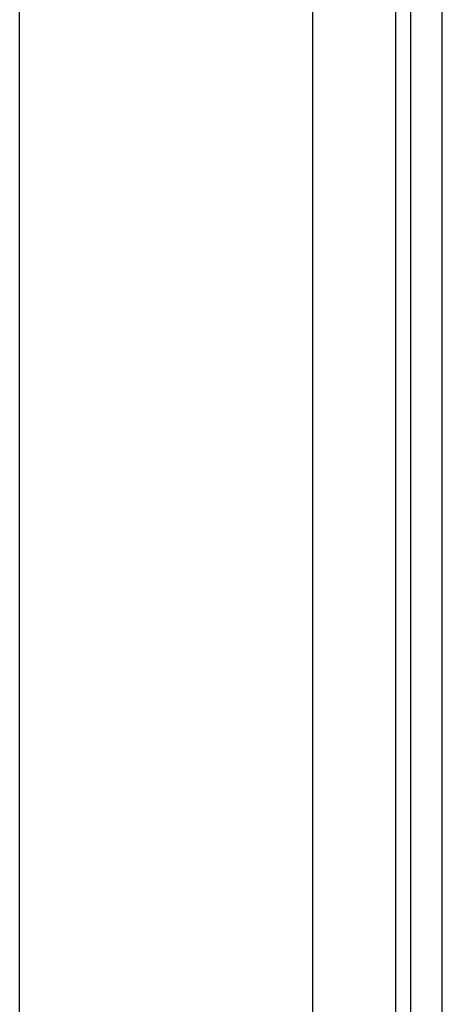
# Model space of a CAD drawing. Header units: inches. Extents: x 17 to 570, y 51 to 268.
# Tile 107 of 256: x 75.973 to 76.875, y 164.576 to 166.677. Entities that reach past the tile are written whole.
import ezdxf

# ---------------------------------------------------------------- set-up
doc = ezdxf.new("R2010")
doc.units = ezdxf.units.IN
doc.header["$MEASUREMENT"] = 0
doc.layers.add('Visible Edges(ANSI)', color=7, linetype='Continuous', lineweight=25)
doc.layers.add('Visible Tangent Edges(ANSI)', color=7, linetype='Continuous', lineweight=25)

msp = doc.modelspace()

# ---------------------------------------------------------------- linework, layer by layer
at = {"layer": 'Visible Edges(ANSI)'}
for p, q in [((76.807, 179.1841), (76.807, 147.5811)), ((76.875, 147.5811), (76.875, 179.1841)), ((75.9725, 163.708), (75.9725, 178.5791)), ((76.5975, 178.5791), (76.5975, 163.546))]:
    msp.add_line(p, q, dxfattribs=at)
at = {"layer": 'Visible Tangent Edges(ANSI)'}
msp.add_line((76.776, 147.4641), (76.776, 179.1841), dxfattribs=at)

doc.saveas('drawing.dxf')
